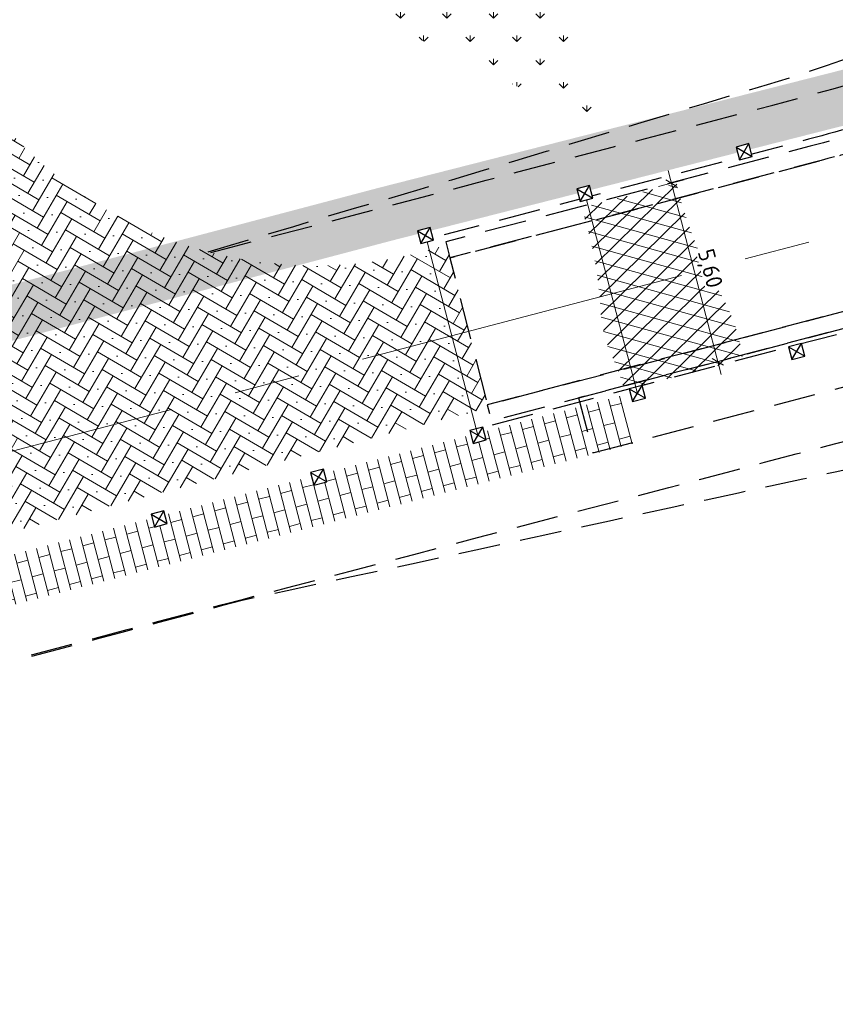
# Model space of a CAD drawing. Header units: metres. Extents: x 264779 to 275389, y 575281 to 580396.
# Tile 80 of 174: x 265556 to 265581, y 576729 to 576759. Entities that reach past the tile are written whole.
import ezdxf

# ---------------------------------------------------------------- set-up
doc = ezdxf.new("R2010")
doc.units = ezdxf.units.M
doc.set_wipeout_variables(frame=1)
doc.linetypes.add('AM-AS', pattern=[16, 10, -2, 2, -2])
doc.linetypes.add('DASHED', pattern=[19.049999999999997, 12.7, -6.35])
for name, color, linetype, lineweight in [('B-WE-GR-GRAS_BERMKRUIDENMENGSEL-A', 252, 'Continuous', 18), ('B-WE-VH-STRAATBAKSTEEN_DF_KEPER_ELZAS-A', 252, 'Continuous', 13), ('B-WE-VH-VERHARDING_ASFALT-A', 252, 'Continuous', 18), ('B-WE-VH-VERHARDING_BETONSTRAATSTEEN_DIKFORMAAT_HALF-A', 252, 'Continuous', 13), ('N-WE-AM-AS-G', 10, 'AM-AS', 18), ('T-WE-GR-TOEKOMSTIG-G', 3, 'DASHED', 25), ('X-XX-AL-AANPIJLING-T25', 7, 'Continuous', 25)]:
    doc.layers.add(name, color=color, linetype=linetype, lineweight=lineweight)
doc.layers.add('B-WE-KL-TRACE-A', color=9, linetype='Continuous', lineweight=13, true_color=0x808080)
doc.layers.add('N-GV-GR-GRAS_BERMKRUIDENMENGSEL-A', color=7, linetype='Continuous', lineweight=18, true_color=0x00a500)
doc.layers.add('X-XX-AL-HULPLAAG-G', color=6, linetype='Continuous', lineweight=18, plot=False)
doc.styles.add('NLCS-ISO-ANNOTATIVE-T25', font='NLCS-ISO.ttf', dxfattribs={"height": 2.5})
doc.dimstyles.new('NLCS-ANNOTATIVE-T25-SCHRAP', dxfattribs={"dimtxt": 2.5, "dimasz": 1.4, "dimexe": 2, "dimexo": 2, "dimgap": 0.7, "dimtad": 1, "dimzin": 0, "dimtxsty": 'NLCS-ISO-ANNOTATIVE-T25', "dimblk": 'OBLIQUE', "dimcen": 2.5, "dimdle": 2, "dimclrd": 256, "dimclre": 256, "dimclrt": 256, "dimadec": 1, "dimazin": 0, "dimtfac": 1, "dimtofl": 0, "dimtmove": 1, "dimatfit": 0, "dimldrblk": 'OBLIQUE', "dimfxl": 2, "dimfxlon": 1, "dimtfillclr": 256, "dimtolj": 1, "dimtzin": 0, "dimlwd": 18, "dimlwe": 18, "dimarcsym": 0})

# ---------------------------------------------------------------- blocks, each defined once
blk = doc.blocks.new('Diamantkoppaal')
blk.add_wipeout([(-1, 1), (1, 1), (1, -1), (-1, -1)])
at = {"flags": 128}
blk.add_lwpolyline([(-1, 1), (-1, -1), (1, -1), (1, 1)], close=True, dxfattribs=at)
for points in [[(-1, 1), (1, -1)], [(-1, -1), (1, 1)]]:
    blk.add_lwpolyline(points, dxfattribs=at)
blk = doc.blocks.new('_Oblique')
at = {"color": 0, "linetype": 'ByBlock', "lineweight": -2}
blk.add_line((-0.5, -0.5), (0.5, 0.5), dxfattribs=at)
blk = doc.blocks.new('*D299')
at = {"layer": 'Defpoints', "color": 0, "transparency": 16777216}
for p in [(265571.3151485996, 576752.9509924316), (265576.9462755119, 576748.6279594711), (265572.7231927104, 576747.5308811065)]:
    blk.add_point(p, dxfattribs=at)
at = {"layer": 'X-XX-AL-AANPIJLING-T25', "lineweight": 18, "transparency": 16777216}
for p, q in [((265575.4376571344, 576754.4352204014), (265577.0468497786, 576748.2408098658)), ((265575.1510817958, 576753.9474965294), (265575.9253810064, 576754.1486450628)), ((265576.5591259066, 576748.5273852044), (265577.3334251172, 576748.7285337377))]:
    blk.add_line(p, q, dxfattribs=at)
at = {"layer": 'X-XX-AL-AANPIJLING-T25', "lineweight": 18, "transparency": 16777216, "xscale": 0.28, "yscale": 0.28, "zscale": 0.28}
for p, rotation in [((265575.5382314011, 576754.0480707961), 104.5624838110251), ((265576.9462755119, 576748.6279594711), 284.5624838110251)]:
    blk.add_blockref('_Oblique', p, dxfattribs=dict(at, rotation=rotation))
at = {"layer": 'X-XX-AL-AANPIJLING-T25', "transparency": 16777216, "insert": (265576.6681180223, 576751.4486468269), "char_height": 0.5, "attachment_point": 5, "rotation": 284.5624838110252, "style": 'NLCS-ISO-ANNOTATIVE-T25', "bg_fill": 3, "box_fill_scale": 1.1, "bg_fill_color": 256, "bg_fill_true_color": 13158600, "bg_fill_transparency": 0}
blk.add_mtext('\\A1;5,60', dxfattribs=at)

msp = doc.modelspace()

# ---------------------------------------------------------------- hatches: boundary and pattern name
at = {"layer": 'B-WE-GR-GRAS_BERMKRUIDENMENGSEL-A'}
h = msp.add_hatch(dxfattribs=at)
h.set_pattern_fill('AGR-KRUIDEN', color=256, scale=0.5, pattern_type=2)
h.set_pattern_definition([(90, (214669.059932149, 555914.2474301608), (-0.707106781, 0.7071067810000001), [0.1875, -1.226713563]), (45.00000000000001, (214669.059932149, 555914.2474301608), (-0.7071067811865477, 0.7071067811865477), [0.1875, -0.8125000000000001]), (135, (214669.059932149, 555914.2474301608), (-0.7071067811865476, -0.7071067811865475), [0.1875, -0.8125])])
h.paths.add_polyline_path([(265571.9686177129, 576760.8377485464), (265573.2322089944, 576755.8450436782), (265566.0063562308, 576759.3287745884)])
h = msp.add_hatch(dxfattribs=at)
h.set_pattern_fill('AGR-KRUIDEN', color=256, scale=0.5, pattern_type=2)
h.set_pattern_definition([(90, (214669.059932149, 555914.2474301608), (-0.707106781, 0.7071067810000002), [0.1874999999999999, -1.226713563]), (45.00000000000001, (214669.059932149, 555914.2474301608), (-0.7071067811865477, 0.7071067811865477), [0.1875, -0.8124999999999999]), (135, (214669.059932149, 555914.2474301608), (-0.7071067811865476, -0.7071067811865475), [0.1875, -0.8125])])
h.paths.add_polyline_path([(265571.9686177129, 576760.8377485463), (265573.2322089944, 576755.8450436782), (265566.0063562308, 576759.3287745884)])
at = {"layer": 'B-WE-KL-TRACE-A'}
h = msp.add_hatch(dxfattribs=at)
h.set_pattern_fill('DOTS', color=256, scale=0.5)
h.set_pattern_definition([(0, (265713.5037215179, 576754.347448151), (0.079375, 0.15875), [0, -0.15875])])
h.paths.add_polyline_path([(265257.4968369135, 576901.5761774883), (265280.0916573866, 576836.2847694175), (265298.3095297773, 576783.2684052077), (265291.7910652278, 576781.3919409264), (265239.3844830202, 576934.357341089), (265222.6545188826, 576983.2093656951), (265230.6998002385, 576979.9387431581), (265245.2970659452, 576937.4214639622), (265245.4268832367, 576937.0400356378)])
h.paths.add_polyline_path([(265223.1412313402, 576984.792636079), (265219.9171446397, 576993.6057803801), (265211.9711137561, 577028.5841000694), (265210.5470434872, 577042.0965979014), (265222.785960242, 577002.9892891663), (265229.9890989, 576982.0087943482)])
h.paths.add_polyline_path([(265207.4883815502, 577055.376185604), (265208.8761607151, 577042.2080411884), (265202.7742237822, 577069.0686844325)])
h.paths.add_polyline_path([(265194.590062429, 577097.9085658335), (265209.1096184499, 577055.7358143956), (265209.6692168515, 577050.4259835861), (265224.3538914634, 577003.5036852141), (265246.8556826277, 576937.9629903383), (265259.0579230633, 576902.1106026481), (265281.6549596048, 576836.8125882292), (265331.2802575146, 576692.4013527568), (265402.2473446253, 576711.0228501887), (265417.8306975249, 576715.0566852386), (265434.2459850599, 576719.39302536), (265450.777129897, 576723.649835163), (265466.979540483, 576727.876377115), (265483.5581751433, 576732.242807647), (265517.7483926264, 576741.1028640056), (265533.9867995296, 576745.3759710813), (265551.2601896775, 576749.8448133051), (265566.6743261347, 576753.91090446), (265582.2410935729, 576757.8706258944), (265589.3106052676, 576759.6852915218), (265591.0430590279, 576760.3291778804), (265486.4121519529, 577064.1697157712), (265488.3031695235, 577064.8209089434), (265593.6022476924, 576759.0400508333), (265591.7270126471, 576758.3430263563), (265591.5804511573, 576758.7686302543), (265589.8027725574, 576758.1081338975), (265582.6495914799, 576756.271991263), (265567.0881413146, 576752.3136223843), (265551.677254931, 576748.2483885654), (265534.4033856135, 576743.7794223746), (265518.1652984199, 576739.5063994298), (265483.9752518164, 576730.646387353), (265467.3979015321, 576726.280295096), (265451.1910992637, 576722.0526075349), (265434.66242537, 576717.7964340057), (265418.2481494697, 576713.4603611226), (265402.66378843, 576709.4262651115), (265330.2160485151, 576690.416310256), (265298.8464300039, 576781.7059561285), (265290.7389347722, 576779.3720590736), (265237.8235169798, 576933.822658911), (265212.5083100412, 577007.7438641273), (265210.3404490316, 577028.3139285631), (265197.8001714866, 577083.5160594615), (265193.029937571, 577097.3714341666)])
at = {"layer": 'B-WE-VH-STRAATBAKSTEEN_DF_KEPER_ELZAS-A'}
h = msp.add_hatch(dxfattribs=at)
h.set_pattern_fill('AVH-SBS_DIKFORMAAT_KEPER', color=256, scale=28, angle=40.68095393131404, pattern_type=2)
h.set_pattern_definition([(59.70339913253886, (70383.41480010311, 116926.5095320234), (-0.1386979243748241, 0.5285572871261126), [1.5456, -0.7728]), (329.7033991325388, (70382.41391728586, 116927.0943210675), (-0.1386979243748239, 0.5285572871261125), [1.5456, -0.7728000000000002]), (59.70339913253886, (70383.73531050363, 116927.4410658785), (-0.1386979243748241, 0.5285572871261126), [0, -2.3184]), (59.70339913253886, (70383.01182353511, 116926.9687403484), (-0.1386979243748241, 0.5285572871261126), [0, -2.3184])])
edge = h.paths.add_edge_path()
edge.add_arc((265564.733440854, 576764.3475770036), 12.80026709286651, 247.2003090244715, 288.13027329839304, ccw=False)
edge.add_arc((265564.6396289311, 576763.997711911), 12.44148237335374, 204.0701512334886, 246.9742174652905, ccw=False)
edge.add_line((265553.2799735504, 576758.9233929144), (265548.5073835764, 576757.2843991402))
edge.add_arc((265536.0237290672, 576756.6453607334), 12.49999999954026, -75.49490192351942, 2.93041371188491, ccw=False)
edge.add_line((265539.1545559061, 576744.5437937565), (265540.4703680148, 576739.5666029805))
edge.add_line((265540.4703680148, 576739.5666029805), (265569.9729789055, 576747.2332395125))
edge.add_line((265569.9729789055, 576747.2332395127), (265569.9753725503, 576747.2338615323))
edge.add_line((265569.9753725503, 576747.2338615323), (265568.7166101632, 576752.1828246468))
at = {"layer": 'B-WE-VH-VERHARDING_ASFALT-A'}
h = msp.add_hatch(dxfattribs=at)
h.set_pattern_fill('AVH-ASFALT', color=256, scale=2, angle=265.5307055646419, style=0, pattern_type=2)
h.set_pattern_definition([(344.5531507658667, (53285.48445261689, 115526.11363851), (0.106537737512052, 0.3855511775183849), []), (44.5531507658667, (53285.48445261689, 115526.11363851), (-0.2806282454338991, 0.2850399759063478), [])])
edge = h.paths.add_edge_path()
edge.add_arc((265587.3436368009, 576756.7309138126), 11.95130429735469, 193.0135150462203, 210.2404945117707, ccw=False)
edge.add_line((265575.6992781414, 576754.03970854), (265572.8068748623, 576753.3039673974))
edge.add_arc((265561.5540875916, 576749.5943156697), 11.84849092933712, 3.146720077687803, 18.24558649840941, ccw=False)
edge.add_arc((265577.5248094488, 576750.4723206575), 4.146347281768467, 183.1467200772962, 204.9349832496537)
edge.add_arc((265568.7761700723, 576746.4048429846), 5.501609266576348, 14.391308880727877, 24.934983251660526, ccw=False)
edge.add_line((265574.1051436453, 576747.7722292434), (265577.7090101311, 576748.705789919))
edge.add_arc((265572.3217324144, 576747.9737375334), 5.436787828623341, 7.738263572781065, 30.24049451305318)
h = msp.add_hatch(dxfattribs=at)
h.set_pattern_fill('AVH-ASFALT', color=256, scale=2, angle=265.5307055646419, style=0, pattern_type=2)
h.set_pattern_definition([(344.5531507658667, (53285.48445261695, 115526.11363851), (0.106537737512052, 0.3855511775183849), []), (44.5531507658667, (53285.48445261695, 115526.11363851), (-0.2806282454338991, 0.2850399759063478), [])])
edge = h.paths.add_edge_path()
edge.add_arc((265587.3436368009, 576756.7309138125), 11.95130429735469, 193.0135150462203, 210.2404945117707, ccw=False)
edge.add_line((265575.6992781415, 576754.0397085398), (265572.8068748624, 576753.3039673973))
edge.add_arc((265561.5540875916, 576749.5943156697), 11.84849092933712, 3.146720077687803, 18.24558649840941, ccw=False)
edge.add_arc((265577.5248094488, 576750.4723206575), 4.146347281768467, 183.1467200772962, 204.9349832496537)
edge.add_arc((265568.7761700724, 576746.4048429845), 5.501609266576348, 14.391308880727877, 24.934983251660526, ccw=False)
edge.add_line((265574.1051436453, 576747.7722292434), (265577.7090101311, 576748.705789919))
edge.add_arc((265572.3217324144, 576747.9737375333), 5.436787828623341, 7.738263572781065, 30.24049451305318)
at = {"layer": 'B-WE-VH-VERHARDING_BETONSTRAATSTEEN_DIKFORMAAT_HALF-A'}
h = msp.add_hatch(dxfattribs=at)
h.set_pattern_fill('AVH-BSS_DIKFORMAAT_HALFST', color=256, scale=25, angle=175.72, pattern_type=2)
h.set_pattern_definition([(194.8085257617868, (71167.45236658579, 116839.2910741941), (-0.8683552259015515, -0.7648466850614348), [0.3450000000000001, -0.3450000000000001]), (284.8085257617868, (71167.45236658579, 116839.2910741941), (0.3335409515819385, 0.0881784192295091), [])])
h.paths.add_polyline_path([(265537.3059659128, 576738.0239591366), (265537.6722762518, 576736.6065673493), (265574.3523319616, 576746.1369726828), (265573.9704989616, 576747.582399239)])
at = {"layer": 'N-GV-GR-GRAS_BERMKRUIDENMENGSEL-A'}
h = msp.add_hatch(dxfattribs=at)
h.set_pattern_fill('AGR-KRUIDEN', color=256, scale=0.562500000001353, pattern_type=2)
h.set_pattern_definition([(109.0885257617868, (229379.4452788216, 679350.7839098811), (-1.011904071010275, 0.4916046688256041), [0.2109375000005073, -1.380052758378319]), (64.0885257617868, (229379.4452788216, 679350.7839098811), (-1.011904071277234, 0.4916046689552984), [0.2109375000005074, -0.9140625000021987]), (154.0885257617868, (229379.4452788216, 679350.7839098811), (-0.4916046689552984, -1.011904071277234), [0.2109375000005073, -0.9140625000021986])])
edge = h.paths.add_edge_path()
edge.add_line((265544.1915128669, 576895.6655724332), (265546.3555715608, 576896.4761221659))
edge.add_line((265546.3555715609, 576896.4761221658), (265508.7402539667, 577006.3948039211))
edge.add_line((265508.7402539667, 577006.3948039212), (265502.4936821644, 577024.5842068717))
edge.add_line((265502.4936821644, 577024.5842068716), (265501.5021167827, 577024.7138143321))
edge.add_arc((265500.9907126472, 577016.9004579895), 7.830074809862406, 86.25518638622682, 97.00404786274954)
edge.add_line((265500.0359175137, 577024.6721011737), (265499.0534358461, 577024.4857419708))
edge.add_line((265499.0534358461, 577024.4857419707), (265499.1218977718, 577024.1358519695))
edge.add_line((265499.1218977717, 577024.1358519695), (265499.6815955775, 577022.5062938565))
edge.add_line((265499.6815955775, 577022.5062938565), (265496.4186440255, 577021.3857372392))
edge.add_line((265496.4186440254, 577021.3857372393), (265497.8802396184, 577017.1297134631))
edge.add_line((265497.8802396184, 577017.129713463), (265499.5439805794, 577012.4387209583))
edge.add_line((265499.5439805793, 577012.4387209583), (265501.0877139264, 577012.2549753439))
edge.add_line((265501.0877139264, 577012.254975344), (265540.3339668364, 576897.4391144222))
edge.add_line((265540.3339668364, 576897.4391144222), (265543.1589999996, 576898.4760000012))
edge.add_line((265543.1589999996, 576898.4760000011), (265544.191512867, 576895.665572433))
edge = h.paths.add_edge_path()
edge.add_line((265546.6598796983, 576895.5868793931), (265544.5122829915, 576894.7924586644))
edge.add_line((265544.5122829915, 576894.7924586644), (265545.4389999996, 576892.2700000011))
edge.add_line((265545.4389999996, 576892.2700000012), (265542.4760927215, 576891.1722734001))
edge.add_line((265542.4760927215, 576891.1722734), (265587.9972974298, 576757.9988894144))
edge.add_line((265587.9972974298, 576757.9988894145), (265589.3252882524, 576758.4498953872))
edge.add_line((265589.3252882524, 576758.449895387), (265589.3735791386, 576758.3078813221))
edge.add_arc((265586.8009696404, 576765.8829509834), 8.00000000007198, 288.7582728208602, 298.8426155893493)
edge.add_line((265590.6602122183, 576758.8753660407), (265589.4553988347, 576762.4217932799))
edge.add_line((265589.4553988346, 576762.42179328), (265590.4296557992, 576767.3259571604))
edge.add_line((265590.4296557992, 576767.3259571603), (265573.6861696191, 576816.61122929))
edge.add_line((265573.6861696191, 576816.61122929), (265546.6598796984, 576895.5868793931))

# ---------------------------------------------------------------- linework, layer by layer
at = {"layer": 'N-WE-AM-AS-G', "flags": 128}
msp.add_lwpolyline([(265504.2661473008, 576732.4594951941), (265580.466618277, 576752.4579270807, 0.01768602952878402), (265583.8530095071, 576753.4759430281), (265600.5960395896, 576759.1621318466)], format="xyb", dxfattribs=at)
at = {"layer": 'T-WE-GR-TOEKOMSTIG-G', "ltscale": 0.1, "flags": 128}
for points in [[(265589.779593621, 576758.695726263, -0.01637467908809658), (265589.302832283, 576758.5161957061), (265582.8818494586, 576756.3355318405, -0.01768602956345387), (265579.6999962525, 576755.3790040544), (265568.6406438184, 576752.4765324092)], [(265570.1061963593, 576746.7199996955), (265581.2078554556, 576749.6335745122, 0.01768602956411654), (265584.7920119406, 576750.7110425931), (265591.2150242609, 576752.8923957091)]]:
    msp.add_lwpolyline(points, format="xyb", dxfattribs=at)
for points in [[(265589.3735790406, 576758.3078812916), (265582.9525962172, 576756.1272174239, -0.01768602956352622), (265579.7558428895, 576755.1662103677), (265568.6949235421, 576752.2633274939), (265568.8182865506, 576751.7787708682), (265579.8827670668, 576754.6825883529, 0.01768602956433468), (265583.1133843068, 576755.6537755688), (265589.5345483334, 576757.8345009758)], [(265589.5345483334, 576757.8345009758), (265583.1133843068, 576755.6537755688, -0.01768602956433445), (265579.8827670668, 576754.6825883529), (265568.8182865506, 576751.7787708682), (265569.9532262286, 576747.3208499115), (265581.0504694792, 576750.2332658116, 0.01768602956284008), (265584.5926347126, 576751.2981104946), (265591.0154658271, 576753.4794020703)], [(265591.0154658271, 576753.4794020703), (265584.5926347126, 576751.2981104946, -0.01768602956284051), (265581.0504694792, 576750.2332658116), (265569.9532262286, 576747.3208499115), (265570.0765892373, 576746.8362932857), (265581.1773936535, 576749.7496437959, 0.01768602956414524), (265584.7534227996, 576750.8246686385), (265591.1764351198, 576753.0060217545)], [(265591.1764351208, 576753.0060217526), (265584.7534228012, 576750.8246686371, -0.01768602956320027), (265581.1773936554, 576749.7496437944), (265572.7231927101, 576747.5308811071), (265573.1598118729, 576745.8672213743), (265581.6140128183, 576748.0859840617, 0.01768602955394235), (265585.3065338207, 576749.1960286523), (265589.8206652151, 576750.7290966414, -0.2195417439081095), (265596.4861648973, 576750.0277631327, -0.1784189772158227), (265598.8147016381, 576747.1518872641), (265599.286401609, 576745.7634152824), (265601.7955588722, 576746.615841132), (265601.3238589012, 576748.0043131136, 0.4141844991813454)]]:
    msp.add_lwpolyline(points, format="xyb", close=True, dxfattribs=at)

# ---------------------------------------------------------------- next in the draw order: block references
at = {"layer": 'T-WE-GR-TOEKOMSTIG-G', "ltscale": 0.1, "xscale": 0.2, "yscale": 0.2, "rotation": 14.70535523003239}
for p in [(265579.3423211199, 576748.9372013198), (265574.5061009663, 576747.6679595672), (265569.6698808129, 576746.3987178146), (265564.8336606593, 576745.1294760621), (265559.9974405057, 576743.8602343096)]:
    msp.add_blockref('Diamantkoppaal', p, dxfattribs=at)

# ---------------------------------------------------------------- next in the draw order: linework, layer by layer
at = {"layer": 'X-XX-AL-HULPLAAG-G'}
msp.add_line((265574.5061009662, 576747.6679595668), (265572.9144718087, 576753.7325796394), dxfattribs=at)
at = {"layer": 'X-XX-AL-HULPLAAG-G', "flags": 128}
msp.add_lwpolyline([(265569.669880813, 576746.3987178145), (265568.0782516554, 576752.4633378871)], dxfattribs=at)

# ---------------------------------------------------------------- next in the draw order: block references
at = {"layer": 'T-WE-GR-TOEKOMSTIG-G', "ltscale": 0.1, "xscale": 0.2, "yscale": 0.2, "rotation": 14.70535523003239}
for p in [(265572.9144718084, 576753.7325796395), (265568.0782516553, 576752.4633378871)]:
    msp.add_blockref('Diamantkoppaal', p, dxfattribs=at)

# ---------------------------------------------------------------- next in the draw order: dimensions: what is measured, and where the dimension line sits
at = {"layer": 'X-XX-AL-AANPIJLING-T25'}
dim = msp.add_aligned_dim(p1=(265571.3151485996, 576752.9509924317), p2=(265572.7231927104, 576747.5308811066), distance=4.363256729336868, dimstyle='NLCS-ANNOTATIVE-T25-SCHRAP', override={"dimtfill": 1}, dxfattribs=at)
dim.commit()
dim.dimension.update_dxf_attribs({"geometry": '*D299', "text_midpoint": (265576.6681180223, 576751.4486468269)})

# ---------------------------------------------------------------- next in the draw order: linework, layer by layer
at = {"layer": 'T-WE-GR-TOEKOMSTIG-G', "ltscale": 0.1, "flags": 128}
for points in [[(265561.4835802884, 576751.9608650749), (265562.1607725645, 576752.1632643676), (265563.1194403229, 576752.4497910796), (265564.0781080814, 576752.7363177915), (265565.0367758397, 576753.0228445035), (265565.9959118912, 576753.3075868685), (265566.9573135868, 576753.5836963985), (265567.9180222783, 576753.862446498), (265568.8759792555, 576754.1516815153), (265569.8339362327, 576754.440916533), (265570.79189321, 576754.7301515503), (265571.7498501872, 576755.0193865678), (265572.7078071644, 576755.3086215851), (265573.6657641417, 576755.5978566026), (265574.6237211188, 576755.8870916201), (265575.5816780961, 576756.1763266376), (265576.5396350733, 576756.4655616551), (265577.4975920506, 576756.7547966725), (265578.45611338, 576757.0418813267), (265579.2031536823, 576757.2721344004), (265579.3913923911, 576757.3314939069), (265580.2470573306, 576757.6131409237), (265580.7143442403, 576757.7752347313), (265581.0959778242, 576757.9120221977), (265581.930168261, 576758.250924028), (265582.195282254, 576758.3571347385), (265582.8432656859, 576758.5703912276), (265583.7788208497, 576758.925324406), (265584.7143760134, 576759.2802575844), (265585.6499884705, 576759.6350220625), (265586.594205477, 576759.9644503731), (265586.67466451, 576759.9925217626), (265586.9542431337, 576760.0900640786, 0.07920673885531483), (265587.2314865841, 576760.2392875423, 0.07920673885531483)], [(265561.5587625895, 576751.9412756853), (265562.1764852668, 576752.1033939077), (265563.1437292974, 576752.3572422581), (265564.1109733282, 576752.6110906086), (265565.0782173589, 576752.8649389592), (265566.0454613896, 576753.1187873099), (265567.0127054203, 576753.3726356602), (265567.979949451, 576753.6264840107), (265568.9471934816, 576753.8803323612), (265569.9144375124, 576754.1341807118), (265570.8816815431, 576754.3880290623), (265571.8489255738, 576754.6418774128), (265572.8161696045, 576754.8957257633), (265573.7834136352, 576755.1495741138), (265574.750657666, 576755.4034224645), (265575.7179016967, 576755.6572708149), (265576.6851457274, 576755.9111191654), (265577.6523897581, 576756.1649675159), (265578.6196337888, 576756.4188158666), (265579.3750703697, 576756.6170764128), (265579.5685505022, 576756.6683074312), (265580.4491692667, 576756.9130087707), (265580.9308792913, 576757.0549391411), (265581.3247182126, 576757.1752723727), (265582.1948471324, 576757.4549933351), (265582.4702319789, 576757.5475429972), (265583.1161422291, 576757.7669039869), (265584.0630259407, 576758.0884801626), (265585.0099096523, 576758.4100563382), (265585.9567933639, 576758.7316325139), (265587.2822524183, 576759.1817786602, 0.03689620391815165), (265587.5536195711, 576759.2968797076, 0.03689620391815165)], [(265556.1163888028, 576739.7400759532), (265557.0836328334, 576739.9939243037), (265558.0508768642, 576740.2477726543), (265559.0181208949, 576740.5016210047), (265559.9853649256, 576740.7554693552), (265560.9526089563, 576741.0093177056), (265561.919852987, 576741.2631660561), (265562.5524425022, 576741.4291860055), (265562.8870970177, 576741.5170144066), (265563.8543410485, 576741.7708627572), (265564.8215850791, 576742.0247111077), (265565.7888291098, 576742.2785594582), (265566.7560731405, 576742.5324078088), (265567.7233171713, 576742.7862561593), (265568.6905612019, 576743.0401045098), (265569.6578052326, 576743.2939528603), (265570.6250492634, 576743.5478012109), (265571.5922932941, 576743.8016495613), (265572.5595373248, 576744.0554979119), (265573.5267813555, 576744.3093462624), (265574.4940253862, 576744.563194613), (265575.4612694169, 576744.8170429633), (265576.4285134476, 576745.0708913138), (265577.3957574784, 576745.3247396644), (265578.363001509, 576745.5785880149), (265579.3302455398, 576745.8324363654), (265580.2974895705, 576746.0862847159), (265581.2647336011, 576746.3401330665), (265582.0201701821, 576746.5383936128), (265582.2577654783, 576746.601305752), (265583.3391730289, 576746.9018011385), (265583.9307171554, 576747.0760928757), (265584.414354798, 576747.2238631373), (265585.4828807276, 576747.5673629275), (265585.8210557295, 576747.6810147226), (265586.4669659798, 576747.9003757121), (265587.4138496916, 576748.221951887), (265588.3607334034, 576748.5435280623), (265589.3076171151, 576748.8651042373), (265590.2545008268, 576749.1866804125), (265590.3351870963, 576749.2140827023), (265591.2182590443, 576749.458569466), (265591.3211769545, 576749.4800995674), (265592.325986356, 576749.6178285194), (265592.3270899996, 576749.6179089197), (265592.8966985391, 576749.5846197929), (265592.9893079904, 576749.5743533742), (265592.990949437, 576749.574159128), (265592.9925905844, 576749.5739644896), (265593.3759139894, 576749.5167382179), (265593.4330152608, 576749.506198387), (265593.9376624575, 576749.3899883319), (265594.4133924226, 576749.2415707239), (265594.8635876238, 576749.0647527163), (265595.2918277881, 576748.8616283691), (265595.4094264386, 576748.7995207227), (265595.4234154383, 576748.7919437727), (265595.4246535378, 576748.7912712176), (265595.4258914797, 576748.79059843), (265595.6663784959, 576748.6537352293), (265595.6675868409, 576748.6530158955), (265595.668794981, 576748.6522962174), (265595.7014637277, 576748.6326015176), (265596.0853950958, 576748.3642038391), (265596.5412260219, 576748.0244406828, 0.1549590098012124), (265598.5413963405, 576747.3261620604)], [(265556.1285140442, 576739.6938748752), (265557.0946129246, 576739.9520866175), (265558.060711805, 576740.21029836), (265559.0268106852, 576740.4685101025), (265559.9929095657, 576740.7267218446), (265560.959008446, 576740.984933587), (265561.9259763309, 576741.239834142), (265562.5584417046, 576741.4063271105), (265562.8969982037, 576741.4792876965), (265563.8755200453, 576741.6901639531), (265564.8540418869, 576741.9010402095), (265565.8325637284, 576742.1119164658), (265566.81108557, 576742.3227927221), (265567.7896074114, 576742.5336689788), (265568.768129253, 576742.7445452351), (265569.746603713, 576742.9556020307), (265570.7247539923, 576743.1678940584), (265571.7029042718, 576743.380186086), (265572.6810545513, 576743.592478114), (265573.6592048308, 576743.8047701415), (265574.6373551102, 576744.0170621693), (265575.6155053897, 576744.2293541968), (265576.5936556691, 576744.4416462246), (265577.5718059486, 576744.6539382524), (265578.549956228, 576744.8662302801), (265579.5281065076, 576745.0785223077), (265580.506256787, 576745.2908143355), (265581.4844070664, 576745.5031063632), (265582.2483616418, 576745.6689106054), (265582.4921461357, 576745.7239082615), (265583.6020204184, 576745.991276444), (265584.2093303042, 576746.1492968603), (265584.7058843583, 576746.2848756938), (265585.8029035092, 576746.6050044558), (265586.1500507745, 576746.7122860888), (265586.802794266, 576746.9115265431), (265587.7602070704, 576747.2020997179), (265588.7176198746, 576747.492672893), (265589.670287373, 576747.7972186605), (265590.606130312, 576748.1513044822), (265590.6841485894, 576748.1865626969), (265591.5380864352, 576748.5168350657), (265591.6376171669, 576748.5483387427), (265592.6388434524, 576748.696618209), (265592.6399836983, 576748.6965908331), (265593.1069265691, 576748.5601327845), (265593.179481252, 576748.5371988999), (265593.1807615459, 576748.5367815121), (265593.182041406, 576748.5363638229), (265593.4752815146, 576748.4286619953), (265593.5179514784, 576748.4109326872), (265593.8827041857, 576748.2364300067), (265594.2050936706, 576748.0467944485), (265594.4903859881, 576747.8479847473), (265594.7442072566, 576747.6438884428), (265594.8111152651, 576747.5856721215), (265594.8189995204, 576747.5786899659), (265594.8196965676, 576747.5780714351), (265594.8203934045, 576747.5774528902), (265594.9535559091, 576747.4555753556), (265594.9542144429, 576747.4549545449), (265594.9548727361, 576747.4543336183), (265594.9726125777, 576747.4374043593), (265595.0178733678, 576747.3861676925, 0.2323129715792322), (265599.1506720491, 576745.8520644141)]]:
    msp.add_lwpolyline(points, format="xyb", dxfattribs=at)

# ---------------------------------------------------------------- next in the draw order: block references
at = {"layer": 'T-WE-GR-TOEKOMSTIG-G', "ltscale": 0.1, "xscale": 0.2, "yscale": 0.2, "rotation": 14.70535523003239}
msp.add_blockref('Diamantkoppaal', (265577.7506919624, 576755.0018213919), dxfattribs=at)

doc.saveas('drawing.dxf')
